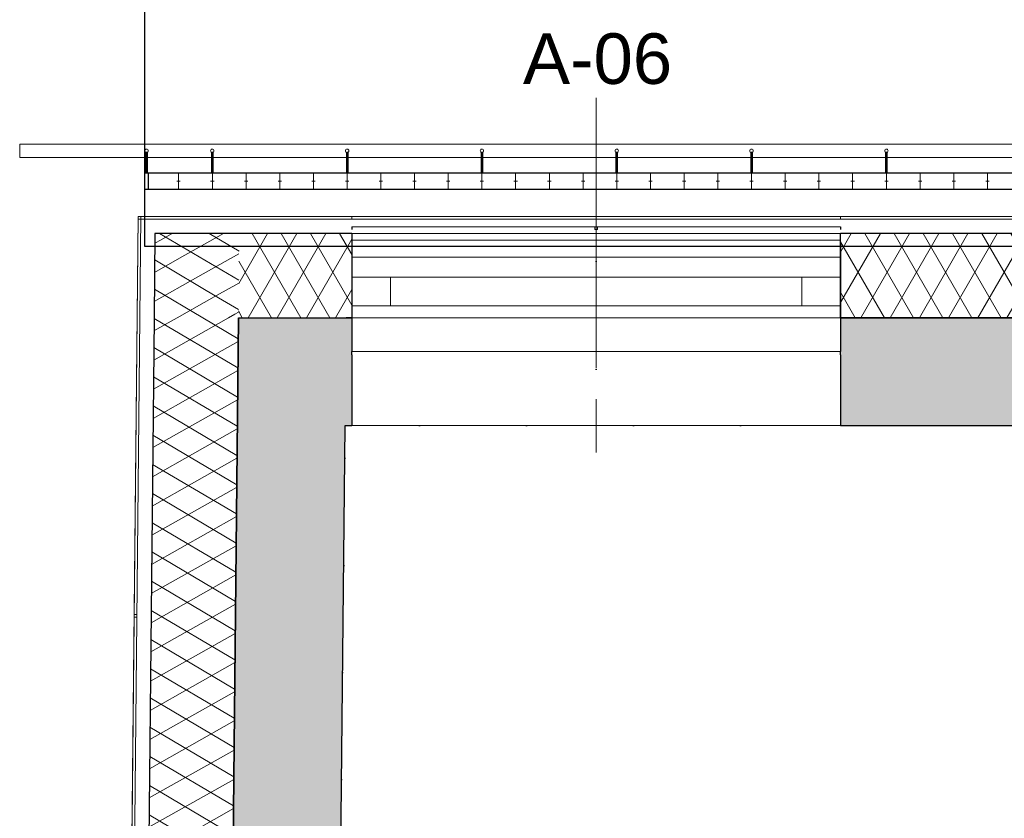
# Model space of a CAD drawing. Header units: millimetres. Extents: x -63554 to 200, y -19084 to 40052.
# Tile 100 of 120: x -60295 to -57373, y 34605 to 36974. Entities that reach past the tile are written whole.
import ezdxf

# ---------------------------------------------------------------- set-up
doc = ezdxf.new("R2010")
doc.units = ezdxf.units.MM
doc.header["$MEASUREMENT"] = 0
doc.set_wipeout_variables(frame=1)
for name, pattern in [('Dot & Dashed', [335.138881, 158.75, -88.194444, 0, -88.194437]), ('Dotted', [317.499995, 0, -317.499995]), ('Wipeout_Contour', [1000, 0, -1000])]:
    doc.linetypes.add(name, pattern=pattern)
for name, color, linetype in [('1241_Välisseinad', 7, 'Continuous'), ('Archicad Windows', 7, 'Continuous'), ('New_014_Ruumi netopind', 7, 'Continuous'), ('New_1154_Välistrepid_ kaldteed ja terrassid', 7, 'Continuous'), ('New_1241_Välisseinad', 7, 'Continuous'), ('New_1244_Fassaadi varustus', 7, 'Continuous'), ('New_1253_Välistasandite piirded ja käsipuud', 7, 'Continuous'), ('New_1321_Põranda kattetarindid', 7, 'Continuous'), ('New_Archicad Window Markers', 7, 'Continuous'), ('New_Archicad Windows', 7, 'Continuous')]:
    doc.layers.add(name, color=color, linetype=linetype)
for name, color, linetype, lineweight in [('1241_Välisseinad_Pen_No__1', 7, 'Continuous', 13), ('1241_Välisseinad_Pen_No__101', 252, 'Continuous', 13), ('1241_Välisseinad_Pen_No__41', 7, 'Continuous', 25), ('Archicad Windows_Pen_No__101', 252, 'Continuous', 13), ('New_1154_Välistrepid_ kaldteed ja terrassid_Pen_No__41', 7, 'Continuous', 25), ('New_1241_Välisseinad_Pen_No__1', 7, 'Continuous', 13), ('New_1241_Välisseinad_Pen_No__101', 252, 'Continuous', 13), ('New_1241_Välisseinad_Pen_No__41', 7, 'Continuous', 25), ('New_1244_Fassaadi varustus_Pen_No__101', 252, 'Continuous', 13), ('New_1253_Välistasandite piirded ja käsipuud_Pen_No__1', 7, 'Continuous', 13), ('New_1253_Välistasandite piirded ja käsipuud_Pen_No__41', 7, 'Continuous', 25), ('New_1321_Põranda kattetarindid_Pen_No__41', 7, 'Continuous', 25), ('New_Archicad Window Markers_Pen_No__1', 7, 'Continuous', 13), ('New_Archicad Window Markers_Pen_No__7', 7, 'Continuous', 35), ('New_Archicad Windows_Pen_No__101', 252, 'Continuous', 13)]:
    doc.layers.add(name, color=color, linetype=linetype, lineweight=lineweight)
doc.styles.add('GENERATED_STYLE_1', font='arial.ttf')
pattern_1 = [(60, (0, 0), (-64.951905, 37.5), []), (120, (0, 0), (64.951905, 37.5), [])]
pattern_2 = [(149.42237, (0, 0), (38.152894, 64.570556), []), (209.42237, (0, 0), (-36.843294, 65.32665), [])]

# ---------------------------------------------------------------- blocks, each defined once
blk = doc.blocks.new('Slab_47_1', base_point=(-57720.6, 36519.8))
at = {"layer": 'New_1253_Välistasandite piirded ja käsipuud_Pen_No__41', "color": 7, "linetype": 'Continuous', "lineweight": 25, "flags": 128}
blk.add_lwpolyline([(-57720.6, 36519.8), (-57720.6, 36579.8), (-57725.6, 36579.8), (-57725.6, 36519.8)], close=True, dxfattribs=at)
blk = doc.blocks.new('Slab_48_1', base_point=(-57720.6, 36519.8))
at = {"layer": 'New_1253_Välistasandite piirded ja käsipuud_Pen_No__41', "color": 7, "linetype": 'Continuous', "lineweight": 25, "flags": 128}
blk.add_lwpolyline([(-57720.6, 36519.8), (-57720.6, 36579.8), (-57725.6, 36579.8), (-57725.6, 36519.8)], close=True, dxfattribs=at)
blk = doc.blocks.new('Slab_49_1', base_point=(-58120.7, 36519.8))
at = {"layer": 'New_1253_Välistasandite piirded ja käsipuud_Pen_No__41', "color": 7, "linetype": 'Continuous', "lineweight": 25, "flags": 128}
blk.add_lwpolyline([(-58120.7, 36519.8), (-58120.7, 36579.8), (-58125.7, 36579.8), (-58125.7, 36519.8)], close=True, dxfattribs=at)
blk = doc.blocks.new('Slab_50_1', base_point=(-58120.7, 36519.8))
at = {"layer": 'New_1253_Välistasandite piirded ja käsipuud_Pen_No__41', "color": 7, "linetype": 'Continuous', "lineweight": 25, "flags": 128}
blk.add_lwpolyline([(-58120.7, 36519.8), (-58120.7, 36579.8), (-58125.7, 36579.8), (-58125.7, 36519.8)], close=True, dxfattribs=at)
blk = doc.blocks.new('Slab_51_1', base_point=(-58520.6, 36519.8))
at = {"layer": 'New_1253_Välistasandite piirded ja käsipuud_Pen_No__41', "color": 7, "linetype": 'Continuous', "lineweight": 25, "flags": 128}
blk.add_lwpolyline([(-58520.6, 36519.8), (-58520.6, 36579.8), (-58525.6, 36579.8), (-58525.6, 36519.8)], close=True, dxfattribs=at)
blk = doc.blocks.new('Slab_52_1', base_point=(-58520.6, 36519.8))
at = {"layer": 'New_1253_Välistasandite piirded ja käsipuud_Pen_No__41', "color": 7, "linetype": 'Continuous', "lineweight": 25, "flags": 128}
blk.add_lwpolyline([(-58520.6, 36519.8), (-58520.6, 36579.8), (-58525.6, 36579.8), (-58525.6, 36519.8)], close=True, dxfattribs=at)
blk = doc.blocks.new('Slab_53_1', base_point=(-58920.7, 36519.8))
at = {"layer": 'New_1253_Välistasandite piirded ja käsipuud_Pen_No__41', "color": 7, "linetype": 'Continuous', "lineweight": 25, "flags": 128}
blk.add_lwpolyline([(-58920.7, 36519.8), (-58920.7, 36579.8), (-58925.7, 36579.8), (-58925.7, 36519.8)], close=True, dxfattribs=at)
blk = doc.blocks.new('Slab_54_1', base_point=(-58920.7, 36519.8))
at = {"layer": 'New_1253_Välistasandite piirded ja käsipuud_Pen_No__41', "color": 7, "linetype": 'Continuous', "lineweight": 25, "flags": 128}
blk.add_lwpolyline([(-58920.7, 36519.8), (-58920.7, 36579.8), (-58925.7, 36579.8), (-58925.7, 36519.8)], close=True, dxfattribs=at)
blk = doc.blocks.new('Slab_55_1', base_point=(-59320.7, 36519.8))
at = {"layer": 'New_1253_Välistasandite piirded ja käsipuud_Pen_No__41', "color": 7, "linetype": 'Continuous', "lineweight": 25, "flags": 128}
blk.add_lwpolyline([(-59320.7, 36519.8), (-59320.7, 36579.8), (-59325.7, 36579.8), (-59325.7, 36519.8)], close=True, dxfattribs=at)
blk = doc.blocks.new('Slab_56_1', base_point=(-59320.7, 36519.8))
at = {"layer": 'New_1253_Välistasandite piirded ja käsipuud_Pen_No__41', "color": 7, "linetype": 'Continuous', "lineweight": 25, "flags": 128}
blk.add_lwpolyline([(-59320.7, 36519.8), (-59320.7, 36579.8), (-59325.7, 36579.8), (-59325.7, 36519.8)], close=True, dxfattribs=at)
blk = doc.blocks.new('Slab_57_1', base_point=(-59720.7, 36519.8))
at = {"layer": 'New_1253_Välistasandite piirded ja käsipuud_Pen_No__41', "color": 7, "linetype": 'Continuous', "lineweight": 25, "flags": 128}
blk.add_lwpolyline([(-59720.7, 36519.8), (-59720.7, 36579.8), (-59725.7, 36579.8), (-59725.7, 36519.8)], close=True, dxfattribs=at)
blk = doc.blocks.new('Slab_58_1', base_point=(-59720.7, 36519.8))
at = {"layer": 'New_1253_Välistasandite piirded ja käsipuud_Pen_No__41', "color": 7, "linetype": 'Continuous', "lineweight": 25, "flags": 128}
blk.add_lwpolyline([(-59720.7, 36519.8), (-59720.7, 36579.8), (-59725.7, 36579.8), (-59725.7, 36519.8)], close=True, dxfattribs=at)
blk = doc.blocks.new('Slab_59_1', base_point=(-59915.6, 36519.8))
at = {"layer": 'New_1253_Välistasandite piirded ja käsipuud_Pen_No__41', "color": 7, "linetype": 'Continuous', "lineweight": 25, "flags": 128}
blk.add_lwpolyline([(-59915.6, 36519.8), (-59915.6, 36579.8), (-59920.6, 36579.8), (-59920.6, 36519.8)], close=True, dxfattribs=at)
blk = doc.blocks.new('Slab_60_1', base_point=(-59915.6, 36519.8))
at = {"layer": 'New_1253_Välistasandite piirded ja käsipuud_Pen_No__41', "color": 7, "linetype": 'Continuous', "lineweight": 25, "flags": 128}
blk.add_lwpolyline([(-59915.6, 36519.8), (-59915.6, 36579.8), (-59920.6, 36579.8), (-59920.6, 36519.8)], close=True, dxfattribs=at)
blk = doc.blocks.new('Column_45_1', base_point=(-57723.3, 36584.8))
at = {"layer": 'New_1253_Välistasandite piirded ja käsipuud_Pen_No__1', "color": 7, "linetype": 'Continuous', "lineweight": 13, "flags": 128}
blk.add_lwpolyline([(-57723.3, 36579.8, 0.414214), (-57718.3, 36584.8, 0.414214), (-57723.3, 36589.8, 0.414214), (-57728.3, 36584.8, 0.414214)], format="xyb", close=True, dxfattribs=at)
blk = doc.blocks.new('Column_46_1', base_point=(-57723.3, 36584.8))
at = {"layer": 'New_1253_Välistasandite piirded ja käsipuud_Pen_No__1', "color": 7, "linetype": 'Continuous', "lineweight": 13, "flags": 128}
blk.add_lwpolyline([(-57723.3, 36579.8, 0.414214), (-57718.3, 36584.8, 0.414214), (-57723.3, 36589.8, 0.414214), (-57728.3, 36584.8, 0.414214)], format="xyb", close=True, dxfattribs=at)
blk = doc.blocks.new('Column_47_1', base_point=(-58123.4, 36584.8))
at = {"layer": 'New_1253_Välistasandite piirded ja käsipuud_Pen_No__1', "color": 7, "linetype": 'Continuous', "lineweight": 13, "flags": 128}
blk.add_lwpolyline([(-58123.4, 36579.8, 0.414214), (-58118.4, 36584.8, 0.414214), (-58123.4, 36589.8, 0.414214), (-58128.4, 36584.8, 0.414214)], format="xyb", close=True, dxfattribs=at)
blk = doc.blocks.new('Column_48_1', base_point=(-58123.4, 36584.8))
at = {"layer": 'New_1253_Välistasandite piirded ja käsipuud_Pen_No__1', "color": 7, "linetype": 'Continuous', "lineweight": 13, "flags": 128}
blk.add_lwpolyline([(-58123.4, 36579.8, 0.414214), (-58118.4, 36584.8, 0.414214), (-58123.4, 36589.8, 0.414214), (-58128.4, 36584.8, 0.414214)], format="xyb", close=True, dxfattribs=at)
blk = doc.blocks.new('Column_49_1', base_point=(-58523.3, 36584.8))
at = {"layer": 'New_1253_Välistasandite piirded ja käsipuud_Pen_No__1', "color": 7, "linetype": 'Continuous', "lineweight": 13, "flags": 128}
blk.add_lwpolyline([(-58523.3, 36579.8, 0.414214), (-58518.3, 36584.8, 0.414214), (-58523.3, 36589.8, 0.414214), (-58528.3, 36584.8, 0.414214)], format="xyb", close=True, dxfattribs=at)
blk = doc.blocks.new('Column_50_1', base_point=(-58523.3, 36584.8))
at = {"layer": 'New_1253_Välistasandite piirded ja käsipuud_Pen_No__1', "color": 7, "linetype": 'Continuous', "lineweight": 13, "flags": 128}
blk.add_lwpolyline([(-58523.3, 36579.8, 0.414214), (-58518.3, 36584.8, 0.414214), (-58523.3, 36589.8, 0.414214), (-58528.3, 36584.8, 0.414214)], format="xyb", close=True, dxfattribs=at)
blk = doc.blocks.new('Column_51_1', base_point=(-58923.4, 36584.8))
at = {"layer": 'New_1253_Välistasandite piirded ja käsipuud_Pen_No__1', "color": 7, "linetype": 'Continuous', "lineweight": 13, "flags": 128}
blk.add_lwpolyline([(-58923.4, 36579.8, 0.414214), (-58918.4, 36584.8, 0.414214), (-58923.4, 36589.8, 0.414214), (-58928.4, 36584.8, 0.414214)], format="xyb", close=True, dxfattribs=at)
blk = doc.blocks.new('Column_52_1', base_point=(-58923.4, 36584.8))
at = {"layer": 'New_1253_Välistasandite piirded ja käsipuud_Pen_No__1', "color": 7, "linetype": 'Continuous', "lineweight": 13, "flags": 128}
blk.add_lwpolyline([(-58923.4, 36579.8, 0.414214), (-58918.4, 36584.8, 0.414214), (-58923.4, 36589.8, 0.414214), (-58928.4, 36584.8, 0.414214)], format="xyb", close=True, dxfattribs=at)
blk = doc.blocks.new('Column_53_1', base_point=(-59323.4, 36584.8))
at = {"layer": 'New_1253_Välistasandite piirded ja käsipuud_Pen_No__1', "color": 7, "linetype": 'Continuous', "lineweight": 13, "flags": 128}
blk.add_lwpolyline([(-59323.4, 36579.8, 0.414214), (-59318.4, 36584.8, 0.414214), (-59323.4, 36589.8, 0.414214), (-59328.4, 36584.8, 0.414214)], format="xyb", close=True, dxfattribs=at)
blk = doc.blocks.new('Column_54_1', base_point=(-59323.4, 36584.8))
at = {"layer": 'New_1253_Välistasandite piirded ja käsipuud_Pen_No__1', "color": 7, "linetype": 'Continuous', "lineweight": 13, "flags": 128}
blk.add_lwpolyline([(-59323.4, 36579.8, 0.414214), (-59318.4, 36584.8, 0.414214), (-59323.4, 36589.8, 0.414214), (-59328.4, 36584.8, 0.414214)], format="xyb", close=True, dxfattribs=at)
blk = doc.blocks.new('Column_55_1', base_point=(-59723.4, 36584.8))
at = {"layer": 'New_1253_Välistasandite piirded ja käsipuud_Pen_No__1', "color": 7, "linetype": 'Continuous', "lineweight": 13, "flags": 128}
blk.add_lwpolyline([(-59723.4, 36579.8, 0.414214), (-59718.4, 36584.8, 0.414214), (-59723.4, 36589.8, 0.414214), (-59728.4, 36584.8, 0.414214)], format="xyb", close=True, dxfattribs=at)
blk = doc.blocks.new('Column_56_1', base_point=(-59723.4, 36584.8))
at = {"layer": 'New_1253_Välistasandite piirded ja käsipuud_Pen_No__1', "color": 7, "linetype": 'Continuous', "lineweight": 13, "flags": 128}
blk.add_lwpolyline([(-59723.4, 36579.8, 0.414214), (-59718.4, 36584.8, 0.414214), (-59723.4, 36589.8, 0.414214), (-59728.4, 36584.8, 0.414214)], format="xyb", close=True, dxfattribs=at)
blk = doc.blocks.new('Column_57_1', base_point=(-59918.3, 36584.8))
at = {"layer": 'New_1253_Välistasandite piirded ja käsipuud_Pen_No__1', "color": 7, "linetype": 'Continuous', "lineweight": 13, "flags": 128}
blk.add_lwpolyline([(-59918.3, 36579.8, 0.414214), (-59913.3, 36584.8, 0.414214), (-59918.3, 36589.8, 0.414214), (-59923.3, 36584.8, 0.414214)], format="xyb", close=True, dxfattribs=at)
blk = doc.blocks.new('Column_58_1', base_point=(-59918.3, 36584.8))
at = {"layer": 'New_1253_Välistasandite piirded ja käsipuud_Pen_No__1', "color": 7, "linetype": 'Continuous', "lineweight": 13, "flags": 128}
blk.add_lwpolyline([(-59918.3, 36579.8, 0.414214), (-59913.3, 36584.8, 0.414214), (-59918.3, 36589.8, 0.414214), (-59923.3, 36584.8, 0.414214)], format="xyb", close=True, dxfattribs=at)
blk = doc.blocks.new('Roof_1_1', base_point=(-53419.8, 36519.8))
at = {"layer": 'New_1253_Välistasandite piirded ja käsipuud_Pen_No__41', "color": 7, "linetype": 'Continuous', "lineweight": 25, "flags": 128}
for points in [[(-59923.3, 36519.8), (-53419.8, 36519.8)], [(-59923.3, 36469.8), (-59923.3, 36519.8)], [(-53419.8, 36469.8), (-59923.3, 36469.8)]]:
    blk.add_lwpolyline(points, dxfattribs=at)
blk = doc.blocks.new('Roof_2_1', base_point=(-59913.3, 36519.8))
at = {"layer": 'New_1253_Välistasandite piirded ja käsipuud_Pen_No__41', "color": 7, "linetype": 'Continuous', "lineweight": 25, "flags": 128}
for points in [[(-59923.3, 36519.8), (-59913.3, 36519.8)], [(-59923.3, 36469.8), (-59923.3, 36519.8)], [(-59913.3, 36519.8), (-59913.3, 36469.8)], [(-59913.3, 36469.8), (-59923.3, 36469.8)]]:
    blk.add_lwpolyline(points, dxfattribs=at)
blk = doc.blocks.new('Slab_168_1', base_point=(-53670, 30139.8))
at = {"layer": 'New_1321_Põranda kattetarindid_Pen_No__41', "color": 7, "linetype": 'Dotted', "lineweight": 25, "flags": 128}
blk.add_lwpolyline([(-53670, 30139.8), (-53622.8, 35769.8), (-59329.3, 35769.8), (-59386.1, 30139.8)], close=True, dxfattribs=at)
blk = doc.blocks.new('Opening_17_1')
at = {"color": 254, "linetype": 'Wipeout_Contour', "lineweight": 0, "ltscale": 275860.726119}
blk.add_wipeout([(-59309.3, 36381.8), (-57859.3, 36381.8), (-57859.3, 36389.8), (-59309.3, 36389.8)], dxfattribs=at).dxf.layer = 'New_1241_Välisseinad'
at = {"color": 254, "linetype": 'Wipeout_Contour', "lineweight": 0, "ltscale": 275500.763206}
blk.add_wipeout([(-59309.3, 36339.8), (-59309.3, 36089.8), (-57859.3, 36089.8), (-57859.3, 36339.8)], dxfattribs=at).dxf.layer = 'New_1241_Välisseinad'
at = {"layer": 'New_1241_Välisseinad_Pen_No__1', "color": 7, "linetype": 'Dot & Dashed', "lineweight": 13}
blk.add_line((-58584.3, 36009.8), (-58584.3, 36469.8), dxfattribs=at)
at = {"layer": 'New_1241_Välisseinad_Pen_No__1', "color": 7, "linetype": 'Continuous', "lineweight": 13, "flags": 128}
for points in [[(-59309.3, 36389.8), (-59309.3, 36381.8)], [(-57859.3, 36381.8), (-57859.3, 36389.8)], [(-57859.3, 36339.8), (-59309.3, 36339.8)], [(-59309.3, 36089.8), (-57859.3, 36089.8)]]:
    blk.add_lwpolyline(points, dxfattribs=at)
at = {"layer": 'New_1241_Välisseinad_Pen_No__41', "color": 7, "linetype": 'Continuous', "lineweight": 25, "flags": 128}
for points in [[(-59309.3, 36339.8), (-59309.3, 36089.8)], [(-57859.3, 36089.8), (-57859.3, 36339.8)]]:
    blk.add_lwpolyline(points, dxfattribs=at)
blk = doc.blocks.new('Opening_30_1')
at = {"color": 254, "linetype": 'Wipeout_Contour', "lineweight": 0, "ltscale": 412197.45019}
blk.add_wipeout([(-59309.3, 35769.8), (-57859.3, 35769.8), (-57859.3, 35779.8), (-57859.3, 36089.8), (-59309.3, 36089.8), (-59309.3, 35779.8)], dxfattribs=at).dxf.layer = '1241_Välisseinad'
at = {"layer": '1241_Välisseinad_Pen_No__1', "color": 7, "linetype": 'Dot & Dashed', "lineweight": 13}
blk.add_line((-58584.3, 35689.8), (-58584.3, 36169.8), dxfattribs=at)
at = {"layer": '1241_Välisseinad_Pen_No__1', "color": 7, "linetype": 'Continuous', "lineweight": 13, "flags": 128}
for points in [[(-59309.3, 36089.8), (-59309.3, 35779.8), (-59309.3, 35769.8)], [(-57859.3, 36089.8), (-59309.3, 36089.8)], [(-57859.3, 35769.8), (-57859.3, 35779.8), (-57859.3, 36089.8)], [(-59309.3, 35769.8), (-57859.3, 35769.8)]]:
    blk.add_lwpolyline(points, dxfattribs=at)
blk = doc.blocks.new('Wall Niche Rectangular 26[82]_1')
at = {"layer": 'New_Archicad Windows_Pen_No__101', "color": 252, "linetype": 'Continuous', "lineweight": 13}
blk.add_line((-59943.1, 36389.8), (-46702.4, 36389.8), dxfattribs=at)
at = {"layer": 'New_Archicad Windows_Pen_No__101', "color": 252, "linetype": 'Continuous', "lineweight": 13, "flags": 128}
blk.add_lwpolyline([(-59943.1, 36389.8), (-59943.1, 36381.8), (-46702.4, 36381.8), (-46702.4, 36389.8)], close=True, dxfattribs=at)
blk = doc.blocks.new('Wall Niche Rectangular 26[83]_1')
at = {"layer": 'New_Archicad Windows_Pen_No__101', "color": 252, "linetype": 'Continuous', "lineweight": 13}
blk.add_line((-59943.1, 36389.8), (-46702.4, 36389.8), dxfattribs=at)
at = {"layer": 'New_Archicad Windows_Pen_No__101', "color": 252, "linetype": 'Continuous', "lineweight": 13, "flags": 128}
blk.add_lwpolyline([(-59943.1, 36389.8), (-59943.1, 36381.8), (-46702.4, 36381.8), (-46702.4, 36389.8)], close=True, dxfattribs=at)
blk = doc.blocks.new('Wall_99_1', base_point=(-59646.1, 36089.8))
at = {"layer": 'New_1241_Välisseinad_Pen_No__101', "linetype": 'Continuous', "lineweight": 13}
h = blk.add_hatch(dxfattribs=at)
h.set_pattern_fill('BATT_INSULATION_0001', color=252, style=0, pattern_type=2)
h.set_pattern_definition(pattern_1)
h.paths.add_polyline_path([(-59643.6, 36339.8), (-59646.1, 36089.8), (-59309.3, 36089.8), (-59309.3, 36339.8)])
h = blk.add_hatch(dxfattribs=at)
h.set_pattern_fill('BATT_INSULATION_0001', color=252, style=0, pattern_type=2)
h.set_pattern_definition(pattern_1)
h.paths.add_polyline_path([(-54788.7, 36339.8), (-57859.3, 36339.8), (-57859.3, 36089.8), (-54788.7, 36089.8)])
at = {"layer": 'New_1241_Välisseinad_Pen_No__41', "color": 7, "linetype": 'Continuous', "lineweight": 25}
for p, q in [((-59643.6, 36339.8), (-59893.6, 36339.8)), ((-59309.3, 36339.8), (-59643.6, 36339.8)), ((-54788.7, 36339.8), (-57859.3, 36339.8))]:
    blk.add_line(p, q, dxfattribs=at)
at = {"layer": 'New_1241_Välisseinad_Pen_No__41', "color": 7, "linetype": 'Continuous', "lineweight": 25, "flags": 128}
for points in [[(-59646.1, 36089.8), (-59309.3, 36089.8)], [(-57859.3, 36089.8), (-54788.7, 36089.8)]]:
    blk.add_lwpolyline(points, dxfattribs=at)
at = {"layer": 'New_Archicad Windows', "color": 252, "linetype": 'Continuous', "lineweight": 13}
for name in ['Wall Niche Rectangular 26[82]_1', 'Wall Niche Rectangular 26[83]_1']:
    blk.add_blockref(name, (0, 0), dxfattribs=at)
blk = doc.blocks.new('Simple Window Opening[231]_1')
at = {"layer": 'Archicad Windows_Pen_No__101', "color": 252, "linetype": 'Continuous', "lineweight": 13}
for p, q in [((-59309.3, 35779.8), (-59309.3, 36089.8)), ((-57859.3, 36089.8), (-59309.3, 36089.8)), ((-57859.3, 35779.8), (-57859.3, 36089.8)), ((-59309.3, 35779.8), (-59309.3, 35769.8)), ((-57859.3, 35769.8), (-59309.3, 35769.8)), ((-57859.3, 35779.8), (-57859.3, 35769.8))]:
    blk.add_line(p, q, dxfattribs=at)
blk = doc.blocks.new('Wall_172_1', base_point=(-59329.3, 35769.8))
at = {"layer": '1241_Välisseinad_Pen_No__101', "linetype": 'Continuous', "lineweight": 0, "true_color": 0x4c4c4c}
for points in [[(-59326.1, 36089.8), (-59329.3, 35769.8), (-59309.3, 35769.8), (-59309.3, 35779.8), (-59309.3, 36089.8)], [(-57859.3, 36089.8), (-57859.3, 35779.8), (-57859.3, 35769.8), (-54788.7, 35769.8), (-54788.7, 36089.8)]]:
    blk.add_hatch(color=251, dxfattribs=at).paths.add_polyline_path(points)
at = {"layer": '1241_Välisseinad_Pen_No__41', "color": 7, "linetype": 'Continuous', "lineweight": 25, "flags": 128}
for points in [[(-59309.3, 36089.8), (-59326.1, 36089.8)], [(-54788.7, 36089.8), (-57859.3, 36089.8)], [(-59329.3, 35769.8), (-59309.3, 35769.8)], [(-57859.3, 35769.8), (-54788.7, 35769.8)]]:
    blk.add_lwpolyline(points, dxfattribs=at)
at = {"layer": 'Archicad Windows', "color": 252, "linetype": 'Continuous', "lineweight": 13}
blk.add_blockref('Simple Window Opening[231]_1', (0, 0), dxfattribs=at)
blk = doc.blocks.new('Roof_12_1', base_point=(-59923.3, 36300.8))
at = {"layer": 'New_1154_Välistrepid_ kaldteed ja terrassid_Pen_No__41', "color": 7, "linetype": 'Continuous', "lineweight": 25, "flags": 128}
for points in [[(-59923.3, 36300.8), (-59923.3, 38589.7)], [(-53419.8, 36300.8), (-59923.3, 36300.8)]]:
    blk.add_lwpolyline(points, dxfattribs=at)
blk = doc.blocks.new('Railing_5_1')
at = {"layer": 'New_1253_Välistasandite piirded ja käsipuud_Pen_No__1', "color": 7, "linetype": 'Continuous', "lineweight": 13}
for p, q in [((-59923.3, 36604.8), (-60294.9, 36604.8)), ((-60294.9, 36604.8), (-60294.9, 36564.8)), ((-59923.3, 36604.8), (-59923.3, 36564.8)), ((-53432.3, 36604.8), (-59923.3, 36604.8)), ((-53432.3, 36604.8), (-59923.3, 36604.8)), ((-60294.9, 36564.8), (-59923.3, 36564.8)), ((-59923.3, 36564.8), (-53432.3, 36564.8)), ((-59923.3, 36564.8), (-53432.3, 36564.8)), ((-53433.8, 36519.8), (-59923.3, 36519.8)), ((-59923.3, 36519.8), (-59923.3, 36469.8)), ((-59818.3, 36494.8), (-59828.3, 36494.8)), ((-59823.3, 36519.8), (-59823.3, 36469.8)), ((-59718.3, 36494.8), (-59728.3, 36494.8)), ((-59723.3, 36519.8), (-59723.3, 36469.8)), ((-59618.3, 36494.8), (-59628.3, 36494.8)), ((-59623.3, 36519.8), (-59623.3, 36469.8)), ((-59518.3, 36494.8), (-59528.3, 36494.8)), ((-59523.3, 36519.8), (-59523.3, 36469.8)), ((-59418.3, 36494.8), (-59428.3, 36494.8)), ((-59423.3, 36519.8), (-59423.3, 36469.8)), ((-59318.3, 36494.8), (-59328.3, 36494.8)), ((-59323.3, 36519.8), (-59323.3, 36469.8)), ((-59218.3, 36494.8), (-59228.3, 36494.8)), ((-59223.3, 36519.8), (-59223.3, 36469.8)), ((-59118.3, 36494.8), (-59128.3, 36494.8)), ((-59123.3, 36519.8), (-59123.3, 36469.8)), ((-59018.3, 36494.8), (-59028.3, 36494.8)), ((-59023.3, 36519.8), (-59023.3, 36469.8)), ((-58918.3, 36494.8), (-58928.3, 36494.8)), ((-58923.3, 36519.8), (-58923.3, 36469.8)), ((-58818.3, 36494.8), (-58828.3, 36494.8)), ((-58823.3, 36519.8), (-58823.3, 36469.8)), ((-58718.3, 36494.8), (-58728.3, 36494.8)), ((-58723.3, 36519.8), (-58723.3, 36469.8)), ((-58618.3, 36494.8), (-58628.3, 36494.8)), ((-58623.3, 36519.8), (-58623.3, 36469.8)), ((-58518.3, 36494.8), (-58528.3, 36494.8)), ((-58523.3, 36519.8), (-58523.3, 36469.8)), ((-58418.3, 36494.8), (-58428.3, 36494.8)), ((-58423.3, 36519.8), (-58423.3, 36469.8)), ((-58318.3, 36494.8), (-58328.3, 36494.8)), ((-58323.3, 36519.8), (-58323.3, 36469.8)), ((-58218.3, 36494.8), (-58228.3, 36494.8)), ((-58223.3, 36519.8), (-58223.3, 36469.8)), ((-58118.3, 36494.8), (-58128.3, 36494.8)), ((-58123.3, 36519.8), (-58123.3, 36469.8)), ((-58018.3, 36494.8), (-58028.3, 36494.8)), ((-58023.3, 36519.8), (-58023.3, 36469.8)), ((-57918.3, 36494.8), (-57928.3, 36494.8)), ((-57923.3, 36519.8), (-57923.3, 36469.8)), ((-57818.3, 36494.8), (-57828.3, 36494.8)), ((-57823.3, 36519.8), (-57823.3, 36469.8)), ((-57718.3, 36494.8), (-57728.3, 36494.8)), ((-57723.3, 36519.8), (-57723.3, 36469.8)), ((-57618.3, 36494.8), (-57628.3, 36494.8)), ((-57623.3, 36519.8), (-57623.3, 36469.8)), ((-57518.3, 36494.8), (-57528.3, 36494.8)), ((-57523.3, 36519.8), (-57523.3, 36469.8)), ((-57418.3, 36494.8), (-57428.3, 36494.8)), ((-57423.3, 36519.8), (-57423.3, 36469.8)), ((-59923.3, 36469.8), (-53433.8, 36469.8))]:
    blk.add_line(p, q, dxfattribs=at)
blk = doc.blocks.new('Solar Shade Straight 17[8]_1', base_point=(-57859.3, 36344.8))
at = {"layer": 'New_1244_Fassaadi varustus_Pen_No__101', "color": 252, "linetype": 'Continuous', "lineweight": 13, "flags": 128}
blk.add_lwpolyline([(-57859.3, 36269.8), (-59309.3, 36269.8), (-59309.3, 36319.8), (-57859.3, 36319.8)], close=True, dxfattribs=at)
blk = doc.blocks.new('W Marker 26_10')
at = {"layer": 'New_Archicad Window Markers_Pen_No__1', "color": 7, "linetype": 'Continuous', "lineweight": 13}
blk.add_line((0, -752.1), (0, 50), dxfattribs=at)
at = {"layer": 'New_Archicad Window Markers_Pen_No__7', "color": 7, "lineweight": 35, "insert": (217.3, -791.4), "char_height": 150, "attachment_point": 7, "rotation": 180, "style": 'GENERATED_STYLE_1'}
blk.add_mtext('\\A1;{\\pql;\\pt0;\\fArial|b0|i0|c0|p0;\\W1.000000;A-06\\fArial|b0|i0|c0|p0;\\W1.000000;\\fArial|b0|i0|c0|p0;\\W1.000000;\\fArial|b0|i0|c0|p0;\\W1.000000;}', dxfattribs=at)
blk = doc.blocks.new('Window 26[302]_1')
at = {"layer": 'New_Archicad Windows_Pen_No__101', "color": 252, "linetype": 'Continuous', "lineweight": 13}
for p, q in [((-59309.3, 36359.8), (-57859.3, 36359.8)), ((-59309.3, 36359.8), (-59309.3, 36351.8)), ((-59309.3, 36359.8), (-59309.3, 36351.8)), ((-59309.3, 36359.8), (-59309.3, 36351.8)), ((-57859.3, 36359.8), (-57859.3, 36351.8)), ((-57859.3, 36359.8), (-57859.3, 36351.8)), ((-57859.3, 36359.8), (-57859.3, 36351.8)), ((-59309.3, 36309.8), (-59309.3, 36209.8)), ((-59309.3, 36309.8), (-59309.3, 36209.8)), ((-59309.3, 36309.8), (-59309.3, 36209.8)), ((-57859.3, 36309.8), (-57859.3, 36209.8)), ((-57859.3, 36309.8), (-57859.3, 36209.8)), ((-57859.3, 36309.8), (-57859.3, 36209.8)), ((-59194.3, 36209.8), (-59309.3, 36209.8)), ((-59309.3, 36209.8), (-59309.3, 36124.8)), ((-59309.3, 36209.8), (-59309.3, 36124.8)), ((-59194.3, 36124.8), (-59194.3, 36209.8)), ((-57974.3, 36209.8), (-59194.3, 36209.8)), ((-57859.3, 36209.8), (-57974.3, 36209.8)), ((-57974.3, 36209.8), (-57974.3, 36124.8)), ((-57859.3, 36209.8), (-57859.3, 36124.8)), ((-57859.3, 36209.8), (-57859.3, 36124.8)), ((-59309.3, 36124.8), (-59194.3, 36124.8)), ((-59309.3, 36124.8), (-59309.3, 36009.8)), ((-59309.3, 36124.8), (-59309.3, 36009.8)), ((-59194.3, 36124.8), (-57974.3, 36124.8)), ((-57974.3, 36124.8), (-57859.3, 36124.8)), ((-57859.3, 36124.8), (-57859.3, 36009.8)), ((-57859.3, 36124.8), (-57859.3, 36009.8)), ((-59309.3, 36009.8), (-59309.3, 35989.8)), ((-59309.3, 36009.8), (-59309.3, 35989.8)), ((-57859.3, 36009.8), (-57859.3, 35989.8)), ((-57859.3, 36009.8), (-57859.3, 35989.8)), ((-59309.3, 35989.8), (-57859.3, 35989.8))]:
    blk.add_line(p, q, dxfattribs=at)
at = {"layer": 'New_Archicad Window Markers', "color": 7, "lineweight": 13, "zscale": 1000, "rotation": 180}
blk.add_blockref('W Marker 26_10', (-58584.3, 35989.8), dxfattribs=at)
blk = doc.blocks.new('Wall Niche Rectangular 26[303]_1')
at = {"layer": 'New_Archicad Windows_Pen_No__101', "color": 252, "linetype": 'Continuous', "lineweight": 13}
blk.add_line((-58588.3, 36359.8), (-58580.3, 36359.8), dxfattribs=at)
at = {"layer": 'New_Archicad Windows_Pen_No__101', "color": 252, "linetype": 'Continuous', "lineweight": 13, "flags": 128}
blk.add_lwpolyline([(-58588.3, 36359.8), (-58588.3, 36351.8), (-58580.3, 36351.8), (-58580.3, 36359.8)], close=True, dxfattribs=at)
blk = doc.blocks.new('Wall_214_1', base_point=(-57859.3, 35989.8))
at = {"layer": 'New_1241_Välisseinad_Pen_No__41', "color": 7, "linetype": 'Continuous', "lineweight": 25}
for p, q in [((-59309.3, 36359.8), (-59309.3, 36351.8)), ((-59309.3, 36359.8), (-59309.3, 36351.8)), ((-57859.3, 36359.8), (-57859.3, 36351.8)), ((-57859.3, 36359.8), (-57859.3, 36351.8)), ((-59309.3, 36309.8), (-59309.3, 36209.8)), ((-59309.3, 36309.8), (-59309.3, 36209.8)), ((-57859.3, 36309.8), (-57859.3, 36209.8)), ((-57859.3, 36309.8), (-57859.3, 36209.8)), ((-59309.3, 36209.8), (-59309.3, 36124.8)), ((-57859.3, 36209.8), (-57859.3, 36124.8)), ((-59309.3, 36124.8), (-59309.3, 36009.8)), ((-57859.3, 36124.8), (-57859.3, 36009.8)), ((-59309.3, 36009.8), (-59309.3, 35989.8)), ((-57859.3, 36009.8), (-57859.3, 35989.8))]:
    blk.add_line(p, q, dxfattribs=at)
at = {"layer": 'New_Archicad Windows', "color": 252, "linetype": 'Continuous', "lineweight": 13}
for name in ['Window 26[302]_1', 'Wall Niche Rectangular 26[303]_1']:
    blk.add_blockref(name, (0, 0), dxfattribs=at)
blk = doc.blocks.new('Simple Window Opening[311]_1')
at = {"layer": 'Archicad Windows_Pen_No__101', "color": 252, "linetype": 'Continuous', "lineweight": 13}
for p, q in [((-59309.3, 35979.8), (-59309.3, 35989.8)), ((-59309.3, 35989.8), (-57859.3, 35989.8)), ((-59309.3, 35979.8), (-59309.3, 35769.8)), ((-57859.3, 35979.8), (-57859.3, 35989.8)), ((-57859.3, 35979.8), (-57859.3, 35769.8)), ((-59309.3, 35769.8), (-57859.3, 35769.8))]:
    blk.add_line(p, q, dxfattribs=at)
blk = doc.blocks.new('Wall_221_1', base_point=(-57859.3, 35769.8))
at = {"layer": '1241_Välisseinad_Pen_No__41', "color": 7, "linetype": 'Continuous', "lineweight": 25}
for p, q in [((-59309.3, 35979.8), (-59309.3, 35989.8)), ((-59309.3, 35979.8), (-59309.3, 35769.8)), ((-57859.3, 35979.8), (-57859.3, 35989.8)), ((-57859.3, 35979.8), (-57859.3, 35769.8))]:
    blk.add_line(p, q, dxfattribs=at)
at = {"layer": 'Archicad Windows', "color": 252, "linetype": 'Continuous', "lineweight": 13}
blk.add_blockref('Simple Window Opening[311]_1', (0, 0), dxfattribs=at)
blk = doc.blocks.new('Wall Niche Rectangular 26[314]_1')
at = {"layer": 'New_Archicad Windows_Pen_No__101', "color": 252, "linetype": 'Continuous', "lineweight": 13}
blk.add_line((-59955.1, 35202), (-59955, 35210), dxfattribs=at)
at = {"layer": 'New_Archicad Windows_Pen_No__101', "color": 252, "linetype": 'Continuous', "lineweight": 13, "flags": 128}
blk.add_lwpolyline([(-59955.1, 35202), (-59947.1, 35202), (-59947, 35210), (-59955, 35210)], close=True, dxfattribs=at)
blk = doc.blocks.new('Wall Niche Rectangular 26[315]_1')
at = {"layer": 'New_Archicad Windows_Pen_No__101', "color": 252, "linetype": 'Continuous', "lineweight": 13}
blk.add_line((-59991.3, 31605.6), (-59943.1, 36389.8), dxfattribs=at)
at = {"layer": 'New_Archicad Windows_Pen_No__101', "color": 252, "linetype": 'Continuous', "lineweight": 13, "flags": 128}
blk.add_lwpolyline([(-59991.3, 31605.6), (-59983.3, 31605.5), (-59935.1, 36389.7), (-59943.1, 36389.8)], close=True, dxfattribs=at)
blk = doc.blocks.new('Wall Niche Rectangular 26[316]_1')
at = {"layer": 'New_Archicad Windows_Pen_No__101', "color": 252, "linetype": 'Continuous', "lineweight": 13}
blk.add_line((-59991.3, 31605.6), (-59943.1, 36389.8), dxfattribs=at)
at = {"layer": 'New_Archicad Windows_Pen_No__101', "color": 252, "linetype": 'Continuous', "lineweight": 13, "flags": 128}
blk.add_lwpolyline([(-59991.3, 31605.6), (-59983.3, 31605.5), (-59935.1, 36389.7), (-59943.1, 36389.8)], close=True, dxfattribs=at)
blk = doc.blocks.new('Wall_224_1', base_point=(-59706, 30149.8))
at = {"layer": 'New_1241_Välisseinad_Pen_No__101', "linetype": 'Continuous', "lineweight": 13}
h = blk.add_hatch(dxfattribs=at)
h.set_pattern_fill('BATT_INSULATION_0001', color=252, style=0, pattern_type=2)
h.set_pattern_definition(pattern_2)
h.paths.add_polyline_path([(-59893.6, 36339.8), (-59896.1, 36089.8), (-59646.1, 36089.8)])
h = blk.add_hatch(dxfattribs=at)
h.set_pattern_fill('BATT_INSULATION_0001', color=252, style=0, pattern_type=2)
h.set_pattern_definition(pattern_2)
h.paths.add_polyline_path([(-59893.6, 36339.8), (-59646.1, 36089.8), (-59643.6, 36339.8)])
h = blk.add_hatch(dxfattribs=at)
h.set_pattern_fill('BATT_INSULATION_0001', color=252, style=0, pattern_type=2)
h.set_pattern_definition(pattern_2)
h.paths.add_polyline_path([(-59896.1, 36089.8), (-59941.3, 31605.5), (-59691.3, 31603), (-59646.1, 36089.8)])
at = {"layer": 'New_1241_Välisseinad_Pen_No__41', "color": 7, "linetype": 'Continuous', "lineweight": 25}
for p, q in [((-59893.6, 36339.8), (-59896.1, 36089.8)), ((-59643.6, 36339.8), (-59893.6, 36339.8)), ((-59896.1, 36089.8), (-59941.3, 31605.5))]:
    blk.add_line(p, q, dxfattribs=at)
at = {"layer": 'New_1241_Välisseinad_Pen_No__41', "color": 7, "linetype": 'Continuous', "lineweight": 25, "flags": 128}
blk.add_lwpolyline([(-59691.3, 31603), (-59646.1, 36089.8)], dxfattribs=at)
at = {"layer": 'New_Archicad Windows', "color": 252, "linetype": 'Continuous', "lineweight": 13}
for name in ['Wall Niche Rectangular 26[315]_1', 'Wall Niche Rectangular 26[316]_1', 'Wall Niche Rectangular 26[314]_1']:
    blk.add_blockref(name, (0, 0), dxfattribs=at)
blk = doc.blocks.new('Wall_228_1', base_point=(-59390, 29749.8))
at = {"layer": '1241_Välisseinad_Pen_No__101', "linetype": 'Continuous', "lineweight": 0, "true_color": 0x4c4c4c}
for points in [[(-59649.3, 35769.8), (-59329.3, 35769.8), (-59646.1, 36089.8)], [(-59646.1, 36089.8), (-59329.3, 35769.8), (-59326.1, 36089.8)], [(-59649.3, 35769.8), (-59691.3, 31603), (-59371.3, 31599.8), (-59329.3, 35769.8)]]:
    blk.add_hatch(color=251, dxfattribs=at).paths.add_polyline_path(points)
at = {"layer": '1241_Välisseinad_Pen_No__41', "color": 7, "linetype": 'Continuous', "lineweight": 25, "flags": 128}
for points in [[(-59646.1, 36089.8), (-59691.3, 31603)], [(-59646.1, 36089.8), (-59326.1, 36089.8)], [(-59371.3, 31599.8), (-59329.3, 35769.8)]]:
    blk.add_lwpolyline(points, dxfattribs=at)

msp = doc.modelspace()

# ---------------------------------------------------------------- linework, layer by layer
at = {"layer": 'New_014_Ruumi netopind', "color": 254, "linetype": 'Continuous', "lineweight": 0, "true_color": 0xfdf2d0, "flags": 128}
msp.add_lwpolyline([(-59386.1, 30139.8), (-53670, 30139.8), (-53622.8, 35769.8), (-59329.3, 35769.8), (-59371.3, 31599.8)], close=True, dxfattribs=at)

# ---------------------------------------------------------------- block references
at = {"layer": '1241_Välisseinad', "color": 7, "lineweight": 25}
msp.add_blockref('Wall_228_1', (-59390, 29749.8), dxfattribs=at)
at = {"layer": 'New_1241_Välisseinad', "color": 7, "lineweight": 25}
msp.add_blockref('Wall_224_1', (-59706, 30149.8), dxfattribs=at)
at = {"layer": 'New_1253_Välistasandite piirded ja käsipuud', "color": 7, "lineweight": 13}
for name, p in [('Column_57_1', (-59918.3, 36584.8)), ('Column_58_1', (-59918.3, 36584.8)), ('Column_55_1', (-59723.4, 36584.8)), ('Column_56_1', (-59723.4, 36584.8)), ('Column_53_1', (-59323.4, 36584.8)), ('Column_54_1', (-59323.4, 36584.8)), ('Column_51_1', (-58923.4, 36584.8)), ('Column_52_1', (-58923.4, 36584.8)), ('Column_49_1', (-58523.3, 36584.8)), ('Column_50_1', (-58523.3, 36584.8)), ('Column_47_1', (-58123.4, 36584.8)), ('Column_48_1', (-58123.4, 36584.8)), ('Column_45_1', (-57723.3, 36584.8)), ('Column_46_1', (-57723.3, 36584.8))]:
    msp.add_blockref(name, p, dxfattribs=at)
at = {"layer": 'New_1253_Välistasandite piirded ja käsipuud', "color": 7, "linetype": 'Continuous', "lineweight": 25}
for name, p in [('Slab_59_1', (-59915.6, 36519.8)), ('Slab_60_1', (-59915.6, 36519.8)), ('Slab_57_1', (-59720.7, 36519.8)), ('Slab_58_1', (-59720.7, 36519.8)), ('Slab_55_1', (-59320.7, 36519.8)), ('Slab_56_1', (-59320.7, 36519.8)), ('Slab_53_1', (-58920.7, 36519.8)), ('Slab_54_1', (-58920.7, 36519.8)), ('Slab_51_1', (-58520.6, 36519.8)), ('Slab_52_1', (-58520.6, 36519.8)), ('Slab_49_1', (-58120.7, 36519.8)), ('Slab_50_1', (-58120.7, 36519.8)), ('Slab_47_1', (-57720.6, 36519.8)), ('Slab_48_1', (-57720.6, 36519.8)), ('Roof_1_1', (-53419.8, 36519.8)), ('Roof_2_1', (-59913.3, 36519.8))]:
    msp.add_blockref(name, p, dxfattribs=at)
at = {"layer": 'New_1321_Põranda kattetarindid', "color": 7, "linetype": 'Dotted', "lineweight": 25}
msp.add_blockref('Slab_168_1', (-53670, 30139.8), dxfattribs=at)

# ---------------------------------------------------------------- next in the draw order: block references
at = {"layer": '1241_Välisseinad', "color": 7, "linetype": 'Continuous', "lineweight": 13}
msp.add_blockref('Opening_17_1', (0, 0), dxfattribs=at)

# ---------------------------------------------------------------- next in the draw order: block references
msp.add_blockref('Opening_30_1', (0, 0), dxfattribs=at)
at = {"layer": 'New_1154_Välistrepid_ kaldteed ja terrassid', "color": 7, "linetype": 'Continuous', "lineweight": 25}
msp.add_blockref('Roof_12_1', (-59923.3, 36300.8), dxfattribs=at)
at = {"layer": 'New_1244_Fassaadi varustus', "color": 252, "linetype": 'Continuous', "lineweight": 13}
msp.add_blockref('Solar Shade Straight 17[8]_1', (-57859.3, 36344.8), dxfattribs=at)
at = {"layer": 'New_1253_Välistasandite piirded ja käsipuud', "color": 7, "linetype": 'Continuous', "lineweight": 13}
msp.add_blockref('Railing_5_1', (0, 0), dxfattribs=at)

# ---------------------------------------------------------------- next in the draw order: block references
at = {"layer": '1241_Välisseinad', "color": 7, "lineweight": 25}
for name, p in [('Wall_172_1', (-59329.3, 35769.8)), ('Wall_221_1', (-57859.3, 35769.8))]:
    msp.add_blockref(name, p, dxfattribs=at)
at = {"layer": 'New_1241_Välisseinad', "color": 7, "lineweight": 25}
for name, p in [('Wall_99_1', (-59646.1, 36089.8)), ('Wall_214_1', (-57859.3, 35989.8))]:
    msp.add_blockref(name, p, dxfattribs=at)

doc.saveas('drawing.dxf')
